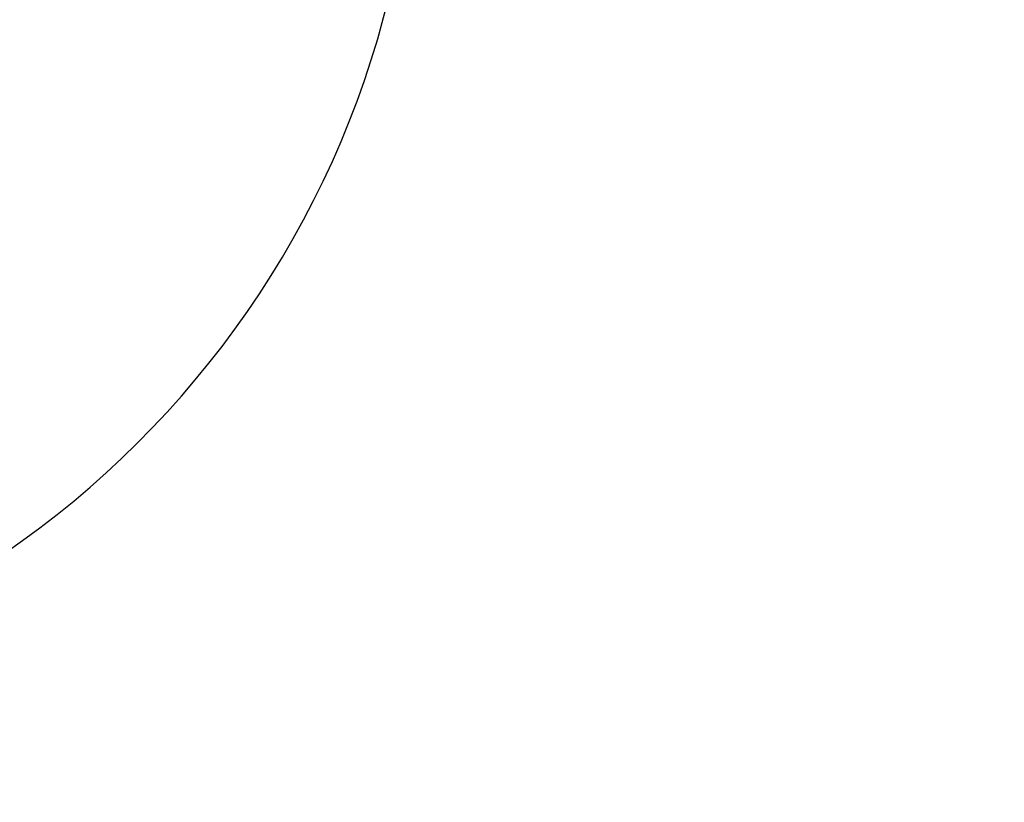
# Model space of a CAD drawing. Extents: x 0 to 16820, y 0 to 11880.
# Tile 54 of 77: x 8575 to 9978, y 5041 to 6157. Entities that reach past the tile are written whole.
import ezdxf

# ---------------------------------------------------------------- set-up
doc = ezdxf.new("R2010")
doc.units = 0
doc.header["$LTSCALE"] = 20
doc.layers.get('0').update_dxf_attribs({"linetype": 'CONTINUOUS'})
doc.styles.add('SLDTEXTSTYLE0', font='TXT', dxfattribs={"width": 0.605})
doc.dimstyles.new('SLDDIMSTYLE1', dxfattribs={"dimtxt": 100, "dimasz": 100, "dimexe": 0, "dimexo": 0.0625, "dimgap": 25, "dimtad": 1, "dimdec": 4, "dimlfac": 20, "dimzin": 12, "dimtxsty": 'SLDTEXTSTYLE0', "dimsah": 1, "dimcen": 0.09, "dimazin": 3, "dimtfac": 1, "dimtofl": 0, "dimtmove": 0, "dimatfit": 3, "dimtolj": 1, "dimtzin": 12})

# ---------------------------------------------------------------- blocks, each defined once
blk = doc.blocks.new('_D_3')
at = {"color": 7, "linetype": 'CONTINUOUS'}
for p, q in [((7831.2, 6507.9), (11819.1, 6507.9)), ((4317.7, 5895.4), (3824.4, 5808.4))]:
    blk.add_line(p, q, dxfattribs=at)
blk.add_arc((7791.2, 6507.9), 3997.9, 190, 0, dxfattribs=at)
for points in [[(11789.1, 6507.9), (11772.8, 6408.1), (11802.8, 6407.7)], [(3854, 5813.6), (3857.8, 5712.6), (3887.3, 5718.2)]]:
    blk.add_solid(points, dxfattribs=at)
at = {"color": 7, "linetype": 'CONTINUOUS', "insert": (7986.8, 2641.2), "char_height": 100, "attachment_point": 1, "rotation": 5, "style": 'SLDTEXTSTYLE0'}
blk.add_mtext('170°', dxfattribs=at)

msp = doc.modelspace()

# ---------------------------------------------------------------- linework, layer by layer
at = {"color": 7, "linetype": 'CONTINUOUS'}
for radius in [3487, 1348]:
    msp.add_arc((7791.1647235, 6507.8716374), radius, 190, 170, dxfattribs=at)

# ---------------------------------------------------------------- dimensions: what is measured, and where the dimension line sits
dim = msp.add_angular_dim_2l(base=(8139.6056329, 2525.1738183), line1=((4357.1400888, 5902.3604418), (6463.6438724, 6273.7938939)), line2=((6833.3630896, 6507.8716374), (7791.1647235, 6507.8716374)), dimstyle='SLDDIMSTYLE1', dxfattribs=at)
dim.commit()
dim.dimension.update_dxf_attribs({"geometry": '_D_3', "text_midpoint": (8139.6056329, 2525.1738183), "dimtype": 162})

doc.saveas('drawing.dxf')
